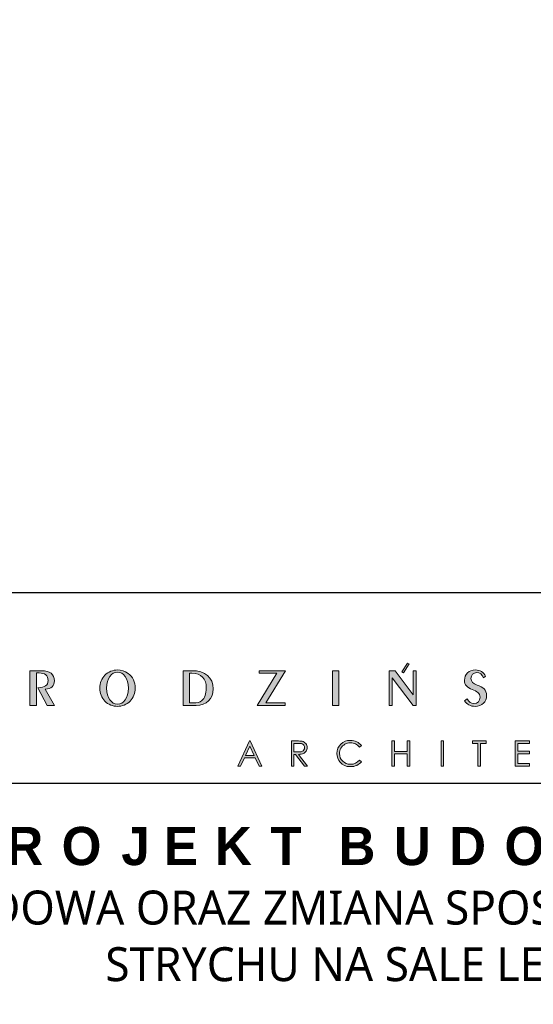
# Model space of a CAD drawing. Header units: millimetres. Extents: x -221 to 149158, y -114258 to 0.
# Tile 120 of 219: x 103772 to 104256, y -66429 to -65501. Entities that reach past the tile are written whole.
import ezdxf

# ---------------------------------------------------------------- set-up
doc = ezdxf.new("R2010")
doc.units = ezdxf.units.MM
doc.layers.get('0').update_dxf_attribs({"lineweight": 0})
doc.layers.add('A-przekrycieram.ART', color=7, linetype='Continuous', lineweight=0, true_color=0xffffff)
doc.layers.add('opis..KF', color=250, linetype='Continuous', lineweight=15)
doc.styles.add('ARCH', font='segoeuil.ttf')

# ---------------------------------------------------------------- blocks, each defined once
blk = doc.blocks.new('*U1674')
at = {"layer": 'A-przekrycieram.ART'}
h = blk.add_hatch(color=256, dxfattribs=at)
h.dxf.hatch_style = 1
h.paths.add_polyline_path([(0, 4200), (5940, 4200), (5940, 0), (0, 0)])
h.paths.add_polyline_path([(200, 4100), (5840, 4100), (5840, 100), (200, 100)], flags=16)
blk = doc.blocks.new('A$C3E4B4AA6')
at = {"layer": 'opis..KF', "lineweight": 0}
h = blk.add_hatch(color=256, dxfattribs=at)
h.dxf.hatch_style = 1
edge = h.paths.add_edge_path()
edge.add_spline(control_points=[(450.52, 40.88), (450.52, 40.88), (450.52, 59.11), (450.52, 59.11), (450.52, 59.11), (450.52, 59.11), (448.89, 59.11), (448.89, 59.11), (448.89, 59.11), (448.89, 59.11), (448.89, 46.51), (448.89, 46.51), (448.89, 46.51), (448.89, 46.51), (439.46, 59.11), (439.46, 59.11), (439.46, 59.11), (439.46, 59.11), (436.36, 59.11), (436.36, 59.11), (436.36, 59.11), (436.36, 59.11), (436.36, 40.88), (436.36, 40.88), (436.36, 40.88), (436.36, 40.88), (437.97, 40.88), (437.97, 40.88), (437.97, 40.88), (437.97, 40.88), (437.97, 55.4), (437.97, 55.4), (437.97, 55.4), (437.97, 55.4), (448.89, 40.88), (448.89, 40.88), (448.89, 40.88), (448.89, 40.88), (450.52, 40.88), (450.52, 40.88)], knot_values=[0, 0, 0, 0, 0.090909, 0.090909, 0.090909, 0.091009, 0.181818, 0.181818, 0.181818, 0.181918, 0.272727, 0.272727, 0.272727, 0.272827, 0.363636, 0.363636, 0.363636, 0.363736, 0.454545, 0.454545, 0.454545, 0.454645, 0.545455, 0.545455, 0.545455, 0.545555, 0.636364, 0.636364, 0.636364, 0.636464, 0.727273, 0.727273, 0.727273, 0.727373, 0.818182, 0.818182, 0.818182, 0.818282, 1, 1, 1, 1], degree=3, periodic=0)
edge = h.paths.add_edge_path()
edge.add_spline(control_points=[(443.87, 58.02), (443.87, 58.02), (446.85, 62.62), (446.85, 62.62), (446.85, 62.62), (446.85, 62.62), (445.89, 63.1), (445.89, 63.1), (445.89, 63.1), (445.89, 63.1), (442.91, 58.5), (442.91, 58.5), (442.91, 58.5), (442.91, 58.5), (443.87, 58.02), (443.87, 58.02)], knot_values=[0, 0, 0, 0, 0.2, 0.2, 0.2, 0.2001, 0.4, 0.4, 0.4, 0.4001, 0.6, 0.6, 0.6, 0.6001, 1, 1, 1, 1], degree=3, periodic=0)
h = blk.add_hatch(color=256, dxfattribs=at)
h.dxf.hatch_style = 1
edge = h.paths.add_edge_path()
edge.add_spline(control_points=[(261.21, 40.88), (261.21, 40.88), (256.36, 49.43), (256.36, 49.43), (256.36, 49.43), (259.43, 49.58), (261.11, 51.19), (261.11, 53.77), (261.11, 53.77), (261.11, 57.23), (258.82, 59.11), (254.24, 59.11), (254.24, 59.11), (254.24, 59.11), (248.27, 59.11), (248.27, 59.11), (248.27, 59.11), (248.27, 59.11), (248.27, 40.88), (248.27, 40.88), (248.27, 40.88), (248.27, 40.88), (251.66, 40.88), (251.66, 40.88), (251.66, 40.88), (251.66, 40.88), (251.66, 57.94), (251.66, 57.94), (251.66, 57.94), (251.66, 57.94), (253.05, 57.94), (253.05, 57.94), (253.05, 57.94), (256.22, 57.94), (257.78, 56.62), (257.78, 53.92), (257.78, 53.92), (257.78, 51.31), (256.14, 50.36), (252.51, 50.12), (252.51, 50.12), (252.51, 50.12), (257.41, 40.88), (257.41, 40.88), (257.41, 40.88), (257.41, 40.88), (261.21, 40.88), (261.21, 40.88)], knot_values=[0, 0, 0, 0, 0.076923, 0.076923, 0.076923, 0.077023, 0.153846, 0.153846, 0.153846, 0.153946, 0.230769, 0.230769, 0.230769, 0.230869, 0.307692, 0.307692, 0.307692, 0.307792, 0.384615, 0.384615, 0.384615, 0.384715, 0.461538, 0.461538, 0.461538, 0.461638, 0.538462, 0.538462, 0.538462, 0.538562, 0.615385, 0.615385, 0.615385, 0.615485, 0.692308, 0.692308, 0.692308, 0.692408, 0.769231, 0.769231, 0.769231, 0.769331, 0.846154, 0.846154, 0.846154, 0.846254, 1, 1, 1, 1], degree=3, periodic=0)
h = blk.add_hatch(color=256, dxfattribs=at)
h.dxf.hatch_style = 1
edge = h.paths.add_edge_path()
edge.add_spline(control_points=[(303.45, 49.95), (303.45, 53.16), (302.11, 55.89), (299.68, 57.69), (299.68, 57.69), (298.04, 58.86), (296.14, 59.5), (294.15, 59.5), (294.15, 59.5), (291.66, 59.5), (289.35, 58.52), (287.59, 56.79), (287.59, 56.79), (285.79, 55.04), (284.84, 52.65), (284.84, 49.95), (284.84, 49.95), (284.84, 47.27), (285.79, 44.9), (287.54, 43.15), (287.54, 43.15), (289.35, 41.35), (291.64, 40.44), (294.15, 40.44), (294.15, 40.44), (296.63, 40.44), (298.92, 41.35), (300.72, 43.15), (300.72, 43.15), (302.5, 44.9), (303.45, 47.27), (303.45, 49.95)], knot_values=[0, 0, 0, 0, 0.111111, 0.111111, 0.111111, 0.111211, 0.222222, 0.222222, 0.222222, 0.222322, 0.333333, 0.333333, 0.333333, 0.333433, 0.444444, 0.444444, 0.444444, 0.444544, 0.555556, 0.555556, 0.555556, 0.555656, 0.666667, 0.666667, 0.666667, 0.666767, 0.777778, 0.777778, 0.777778, 0.777878, 1, 1, 1, 1], degree=3, periodic=0)
edge = h.paths.add_edge_path(flags=16)
edge.add_spline(control_points=[(299.85, 49.95), (299.85, 44.76), (297.31, 41.61), (294.15, 41.61), (294.15, 41.61), (290.95, 41.61), (288.44, 44.78), (288.44, 49.95), (288.44, 49.95), (288.44, 55.14), (290.95, 58.33), (294.15, 58.33), (294.15, 58.33), (297.31, 58.33), (299.85, 55.16), (299.85, 49.95)], knot_values=[0, 0, 0, 0, 0.2, 0.2, 0.2, 0.2001, 0.4, 0.4, 0.4, 0.4001, 0.6, 0.6, 0.6, 0.6001, 1, 1, 1, 1], degree=3, periodic=0)
h = blk.add_hatch(color=256, dxfattribs=at)
h.dxf.hatch_style = 1
edge = h.paths.add_edge_path()
edge.add_spline(control_points=[(344.26, 49.58), (344.26, 55.48), (340.09, 59.11), (332.9, 59.11), (332.9, 59.11), (332.9, 59.11), (328.45, 59.11), (328.45, 59.11), (328.45, 59.11), (328.45, 59.11), (328.45, 40.88), (328.45, 40.88), (328.45, 40.88), (328.45, 40.88), (335.34, 40.88), (335.34, 40.88), (335.34, 40.88), (340.72, 40.88), (344.26, 44.39), (344.26, 49.58)], knot_values=[0, 0, 0, 0, 0.166667, 0.166667, 0.166667, 0.166767, 0.333333, 0.333333, 0.333333, 0.333433, 0.5, 0.5, 0.5, 0.5001, 0.666667, 0.666667, 0.666667, 0.666767, 1, 1, 1, 1], degree=3, periodic=0)
edge = h.paths.add_edge_path(flags=16)
edge.add_spline(control_points=[(340.63, 50.04), (340.63, 47), (339.75, 44.71), (338.31, 43.44), (338.31, 43.44), (337.29, 42.56), (335.85, 42.25), (333.81, 42.25), (333.81, 42.25), (333.81, 42.25), (331.81, 42.25), (331.81, 42.25), (331.81, 42.25), (331.81, 42.25), (331.81, 57.74), (331.81, 57.74), (331.81, 57.74), (331.81, 57.74), (333.07, 57.74), (333.07, 57.74), (333.07, 57.74), (337.97, 57.74), (340.63, 55.01), (340.63, 50.04)], knot_values=[0, 0, 0, 0, 0.142857, 0.142857, 0.142857, 0.142957, 0.285714, 0.285714, 0.285714, 0.285814, 0.428571, 0.428571, 0.428571, 0.428671, 0.571429, 0.571429, 0.571429, 0.571529, 0.714286, 0.714286, 0.714286, 0.714386, 1, 1, 1, 1], degree=3, periodic=0)
h = blk.add_hatch(color=256, dxfattribs=at)
h.dxf.hatch_style = 1
edge = h.paths.add_edge_path()
edge.add_spline(control_points=[(382.16, 59.11), (382.16, 59.11), (368.32, 59.11), (368.32, 59.11), (368.32, 59.11), (368.32, 59.11), (368.32, 57.74), (368.32, 57.74), (368.32, 57.74), (368.32, 57.74), (377.58, 57.74), (377.58, 57.74), (377.58, 57.74), (377.58, 57.74), (367.28, 40.88), (367.28, 40.88), (367.28, 40.88), (367.28, 40.88), (381.97, 40.88), (381.97, 40.88), (381.97, 40.88), (381.97, 40.88), (381.97, 42.25), (381.97, 42.25), (381.97, 42.25), (381.97, 42.25), (371.88, 42.25), (371.88, 42.25), (371.88, 42.25), (371.88, 42.25), (382.16, 59.11), (382.16, 59.11)], knot_values=[0, 0, 0, 0, 0.111111, 0.111111, 0.111111, 0.111211, 0.222222, 0.222222, 0.222222, 0.222322, 0.333333, 0.333333, 0.333333, 0.333433, 0.444444, 0.444444, 0.444444, 0.444544, 0.555556, 0.555556, 0.555556, 0.555656, 0.666667, 0.666667, 0.666667, 0.666767, 0.777778, 0.777778, 0.777778, 0.777878, 1, 1, 1, 1], degree=3, periodic=0)
h = blk.add_hatch(color=256, dxfattribs=at)
h.dxf.hatch_style = 1
edge = h.paths.add_edge_path()
edge.add_spline(control_points=[(410.03, 40.88), (410.03, 40.88), (410.03, 59.11), (410.03, 59.11), (410.03, 59.11), (410.03, 59.11), (406.69, 59.11), (406.69, 59.11), (406.69, 59.11), (406.69, 59.11), (406.69, 40.88), (406.69, 40.88), (406.69, 40.88), (406.69, 40.88), (410.03, 40.88), (410.03, 40.88)], knot_values=[0, 0, 0, 0, 0.2, 0.2, 0.2, 0.2001, 0.4, 0.4, 0.4, 0.4001, 0.6, 0.6, 0.6, 0.6001, 1, 1, 1, 1], degree=3, periodic=0)
h = blk.add_hatch(color=256, dxfattribs=at)
h.dxf.hatch_style = 1
edge = h.paths.add_edge_path()
edge.add_spline(control_points=[(487.4, 46.07), (487.4, 49.21), (485.45, 50.31), (482.45, 51.6), (482.45, 51.6), (480.41, 52.48), (479.16, 53.28), (479.16, 55.04), (479.16, 55.04), (479.16, 56.87), (480.41, 58.11), (482.16, 58.11), (482.16, 58.11), (483.79, 58.11), (485.04, 57.18), (485.67, 55.45), (485.67, 55.45), (485.67, 55.45), (486.86, 56.26), (486.86, 56.26), (486.86, 56.26), (485.94, 58.33), (483.99, 59.5), (481.48, 59.5), (481.48, 59.5), (478.07, 59.5), (475.8, 57.18), (475.8, 54.09), (475.8, 54.09), (475.8, 51.63), (477.12, 50.31), (479.82, 49.19), (479.82, 49.19), (482.28, 48.19), (483.96, 47.53), (483.96, 45.22), (483.96, 45.22), (483.96, 43.32), (482.65, 41.91), (480.68, 41.91), (480.68, 41.91), (479.29, 41.91), (477.95, 42.76), (477.12, 44.34), (477.12, 44.34), (477.12, 44.34), (475.78, 43.39), (475.78, 43.39), (475.78, 43.39), (477.12, 41.35), (478.9, 40.44), (481.38, 40.44), (481.38, 40.44), (484.84, 40.44), (487.4, 42.78), (487.4, 46.07)], knot_values=[0, 0, 0, 0, 0.066667, 0.066667, 0.066667, 0.066767, 0.133333, 0.133333, 0.133333, 0.133433, 0.2, 0.2, 0.2, 0.2001, 0.266667, 0.266667, 0.266667, 0.266767, 0.333333, 0.333333, 0.333333, 0.333433, 0.4, 0.4, 0.4, 0.4001, 0.466667, 0.466667, 0.466667, 0.466767, 0.533333, 0.533333, 0.533333, 0.533433, 0.6, 0.6, 0.6, 0.6001, 0.666667, 0.666667, 0.666667, 0.666767, 0.733333, 0.733333, 0.733333, 0.733433, 0.8, 0.8, 0.8, 0.8001, 0.866667, 0.866667, 0.866667, 0.866767, 1, 1, 1, 1], degree=3, periodic=0)
h = blk.add_hatch(color=256, dxfattribs=at)
h.dxf.hatch_style = 1
edge = h.paths.add_edge_path()
edge.add_spline(control_points=[(363.59, 22.31), (363.59, 22.31), (369.72, 9.18), (369.72, 9.18), (369.72, 9.18), (369.72, 9.18), (368.31, 9.18), (368.31, 9.18), (368.31, 9.18), (368.31, 9.18), (366.25, 13.5), (366.25, 13.5), (366.25, 13.5), (366.25, 13.5), (360.57, 13.5), (360.57, 13.5), (360.57, 13.5), (360.57, 13.5), (358.53, 9.18), (358.53, 9.18), (358.53, 9.18), (358.53, 9.18), (357.06, 9.18), (357.06, 9.18), (357.06, 9.18), (357.06, 9.18), (363.26, 22.31), (363.26, 22.31), (363.26, 22.31), (363.26, 22.31), (363.59, 22.31), (363.59, 22.31)], knot_values=[0, 0, 0, 0, 0.111111, 0.111111, 0.111111, 0.111211, 0.222222, 0.222222, 0.222222, 0.222322, 0.333333, 0.333333, 0.333333, 0.333433, 0.444444, 0.444444, 0.444444, 0.444544, 0.555556, 0.555556, 0.555556, 0.555656, 0.666667, 0.666667, 0.666667, 0.666767, 0.777778, 0.777778, 0.777778, 0.777878, 1, 1, 1, 1], degree=3, periodic=0)
edge = h.paths.add_edge_path(flags=16)
edge.add_spline(control_points=[(363.43, 19.56), (363.43, 19.56), (361.17, 14.78), (361.17, 14.78), (361.17, 14.78), (361.17, 14.78), (365.68, 14.78), (365.68, 14.78), (365.68, 14.78), (365.68, 14.78), (363.43, 19.56), (363.43, 19.56)], knot_values=[0, 0, 0, 0, 0.25, 0.25, 0.25, 0.2501, 0.5, 0.5, 0.5, 0.5001, 1, 1, 1, 1], degree=3, periodic=0)
h = blk.add_hatch(color=256, dxfattribs=at)
h.dxf.hatch_style = 1
edge = h.paths.add_edge_path()
edge.add_spline(control_points=[(385.19, 22.31), (385.19, 22.31), (387.81, 22.31), (387.81, 22.31), (387.81, 22.31), (389.27, 22.31), (390.26, 22.25), (390.78, 22.13), (390.78, 22.13), (391.56, 21.96), (392.19, 21.57), (392.68, 20.99), (392.68, 20.99), (393.17, 20.4), (393.42, 19.68), (393.42, 18.82), (393.42, 18.82), (393.42, 18.11), (393.25, 17.48), (392.91, 16.94), (392.91, 16.94), (392.58, 16.4), (392.09, 15.99), (391.47, 15.72), (391.47, 15.72), (390.84, 15.44), (389.98, 15.3), (388.87, 15.29), (388.87, 15.29), (388.87, 15.29), (393.6, 9.18), (393.6, 9.18), (393.6, 9.18), (393.6, 9.18), (391.99, 9.18), (391.99, 9.18), (391.99, 9.18), (391.99, 9.18), (387.26, 15.29), (387.26, 15.29), (387.26, 15.29), (387.26, 15.29), (386.51, 15.29), (386.51, 15.29), (386.51, 15.29), (386.51, 15.29), (386.51, 9.18), (386.51, 9.18), (386.51, 9.18), (386.51, 9.18), (385.19, 9.18), (385.19, 9.18), (385.19, 9.18), (385.19, 9.18), (385.19, 22.31), (385.19, 22.31)], knot_values=[0, 0, 0, 0, 0.066667, 0.066667, 0.066667, 0.066767, 0.133333, 0.133333, 0.133333, 0.133433, 0.2, 0.2, 0.2, 0.2001, 0.266667, 0.266667, 0.266667, 0.266767, 0.333333, 0.333333, 0.333333, 0.333433, 0.4, 0.4, 0.4, 0.4001, 0.466667, 0.466667, 0.466667, 0.466767, 0.533333, 0.533333, 0.533333, 0.533433, 0.6, 0.6, 0.6, 0.6001, 0.666667, 0.666667, 0.666667, 0.666767, 0.733333, 0.733333, 0.733333, 0.733433, 0.8, 0.8, 0.8, 0.8001, 0.866667, 0.866667, 0.866667, 0.866767, 1, 1, 1, 1], degree=3, periodic=0)
edge = h.paths.add_edge_path(flags=16)
edge.add_spline(control_points=[(386.51, 21.03), (386.51, 21.03), (386.51, 16.57), (386.51, 16.57), (386.51, 16.57), (386.51, 16.57), (388.77, 16.55), (388.77, 16.55), (388.77, 16.55), (389.65, 16.55), (390.3, 16.64), (390.72, 16.8), (390.72, 16.8), (391.14, 16.97), (391.47, 17.24), (391.71, 17.6), (391.71, 17.6), (391.94, 17.97), (392.06, 18.37), (392.06, 18.83), (392.06, 18.83), (392.06, 19.27), (391.94, 19.67), (391.7, 20.03), (391.7, 20.03), (391.47, 20.39), (391.15, 20.65), (390.76, 20.8), (390.76, 20.8), (390.38, 20.96), (389.73, 21.03), (388.83, 21.03), (388.83, 21.03), (388.83, 21.03), (386.51, 21.03), (386.51, 21.03)], knot_values=[0, 0, 0, 0, 0.1, 0.1, 0.1, 0.1001, 0.2, 0.2, 0.2, 0.2001, 0.3, 0.3, 0.3, 0.3001, 0.4, 0.4, 0.4, 0.4001, 0.5, 0.5, 0.5, 0.5001, 0.6, 0.6, 0.6, 0.6001, 0.7, 0.7, 0.7, 0.7001, 0.8, 0.8, 0.8, 0.8001, 1, 1, 1, 1], degree=3, periodic=0)
h = blk.add_hatch(color=256, dxfattribs=at)
h.dxf.hatch_style = 1
edge = h.paths.add_edge_path()
edge.add_spline(control_points=[(421.82, 19.89), (421.82, 19.89), (420.79, 19.09), (420.79, 19.09), (420.79, 19.09), (420.22, 19.84), (419.53, 20.4), (418.73, 20.79), (418.73, 20.79), (417.93, 21.17), (417.05, 21.36), (416.09, 21.36), (416.09, 21.36), (415.05, 21.36), (414.08, 21.11), (413.18, 20.61), (413.18, 20.61), (412.29, 20.1), (411.6, 19.43), (411.11, 18.58), (411.11, 18.58), (410.62, 17.73), (410.38, 16.78), (410.38, 15.72), (410.38, 15.72), (410.38, 14.12), (410.92, 12.78), (412.02, 11.71), (412.02, 11.71), (413.12, 10.64), (414.5, 10.1), (416.17, 10.1), (416.17, 10.1), (418.01, 10.1), (419.55, 10.82), (420.79, 12.26), (420.79, 12.26), (420.79, 12.26), (421.82, 11.47), (421.82, 11.47), (421.82, 11.47), (421.17, 10.64), (420.35, 9.99), (419.37, 9.54), (419.37, 9.54), (418.39, 9.08), (417.3, 8.86), (416.09, 8.86), (416.09, 8.86), (413.79, 8.86), (411.98, 9.62), (410.66, 11.15), (410.66, 11.15), (409.54, 12.44), (408.99, 14), (408.99, 15.82), (408.99, 15.82), (408.99, 17.74), (409.66, 19.36), (411.01, 20.67), (411.01, 20.67), (412.36, 21.99), (414.04, 22.64), (416.07, 22.64), (416.07, 22.64), (417.3, 22.64), (418.4, 22.4), (419.39, 21.92), (419.39, 21.92), (420.38, 21.43), (421.19, 20.76), (421.82, 19.89)], knot_values=[0, 0, 0, 0, 0.052632, 0.052632, 0.052632, 0.052732, 0.105263, 0.105263, 0.105263, 0.105363, 0.157895, 0.157895, 0.157895, 0.157995, 0.210526, 0.210526, 0.210526, 0.210626, 0.263158, 0.263158, 0.263158, 0.263258, 0.315789, 0.315789, 0.315789, 0.315889, 0.368421, 0.368421, 0.368421, 0.368521, 0.421053, 0.421053, 0.421053, 0.421153, 0.473684, 0.473684, 0.473684, 0.473784, 0.526316, 0.526316, 0.526316, 0.526416, 0.578947, 0.578947, 0.578947, 0.579047, 0.631579, 0.631579, 0.631579, 0.631679, 0.684211, 0.684211, 0.684211, 0.684311, 0.736842, 0.736842, 0.736842, 0.736942, 0.789474, 0.789474, 0.789474, 0.789574, 0.842105, 0.842105, 0.842105, 0.842205, 0.894737, 0.894737, 0.894737, 0.894837, 1, 1, 1, 1], degree=3, periodic=0)
h = blk.add_hatch(color=256, dxfattribs=at)
h.dxf.hatch_style = 1
edge = h.paths.add_edge_path()
edge.add_spline(control_points=[(437.81, 22.31), (437.81, 22.31), (439.13, 22.31), (439.13, 22.31), (439.13, 22.31), (439.13, 22.31), (439.13, 16.81), (439.13, 16.81), (439.13, 16.81), (439.13, 16.81), (445.82, 16.81), (445.82, 16.81), (445.82, 16.81), (445.82, 16.81), (445.82, 22.31), (445.82, 22.31), (445.82, 22.31), (445.82, 22.31), (447.13, 22.31), (447.13, 22.31), (447.13, 22.31), (447.13, 22.31), (447.13, 9.18), (447.13, 9.18), (447.13, 9.18), (447.13, 9.18), (445.82, 9.18), (445.82, 9.18), (445.82, 9.18), (445.82, 9.18), (445.82, 15.53), (445.82, 15.53), (445.82, 15.53), (445.82, 15.53), (439.13, 15.53), (439.13, 15.53), (439.13, 15.53), (439.13, 15.53), (439.13, 9.18), (439.13, 9.18), (439.13, 9.18), (439.13, 9.18), (437.81, 9.18), (437.81, 9.18), (437.81, 9.18), (437.81, 9.18), (437.81, 22.31), (437.81, 22.31)], knot_values=[0, 0, 0, 0, 0.076923, 0.076923, 0.076923, 0.077023, 0.153846, 0.153846, 0.153846, 0.153946, 0.230769, 0.230769, 0.230769, 0.230869, 0.307692, 0.307692, 0.307692, 0.307792, 0.384615, 0.384615, 0.384615, 0.384715, 0.461538, 0.461538, 0.461538, 0.461638, 0.538462, 0.538462, 0.538462, 0.538562, 0.615385, 0.615385, 0.615385, 0.615485, 0.692308, 0.692308, 0.692308, 0.692408, 0.769231, 0.769231, 0.769231, 0.769331, 0.846154, 0.846154, 0.846154, 0.846254, 1, 1, 1, 1], degree=3, periodic=0)
h = blk.add_hatch(color=256, dxfattribs=at)
h.dxf.hatch_style = 1
edge = h.paths.add_edge_path()
edge.add_spline(control_points=[(463.51, 22.31), (463.51, 22.31), (464.83, 22.31), (464.83, 22.31), (464.83, 22.31), (464.83, 22.31), (464.83, 9.18), (464.83, 9.18), (464.83, 9.18), (464.83, 9.18), (463.51, 9.18), (463.51, 9.18), (463.51, 9.18), (463.51, 9.18), (463.51, 22.31), (463.51, 22.31)], knot_values=[0, 0, 0, 0, 0.2, 0.2, 0.2, 0.2001, 0.4, 0.4, 0.4, 0.4001, 0.6, 0.6, 0.6, 0.6001, 1, 1, 1, 1], degree=3, periodic=0)
h = blk.add_hatch(color=256, dxfattribs=at)
h.dxf.hatch_style = 1
edge = h.paths.add_edge_path()
edge.add_spline(control_points=[(479.91, 21.03), (479.91, 21.03), (479.91, 22.31), (479.91, 22.31), (479.91, 22.31), (479.91, 22.31), (487.09, 22.31), (487.09, 22.31), (487.09, 22.31), (487.09, 22.31), (487.09, 21.03), (487.09, 21.03), (487.09, 21.03), (487.09, 21.03), (484.17, 21.03), (484.17, 21.03), (484.17, 21.03), (484.17, 21.03), (484.17, 9.18), (484.17, 9.18), (484.17, 9.18), (484.17, 9.18), (482.83, 9.18), (482.83, 9.18), (482.83, 9.18), (482.83, 9.18), (482.83, 21.03), (482.83, 21.03), (482.83, 21.03), (482.83, 21.03), (479.91, 21.03), (479.91, 21.03)], knot_values=[0, 0, 0, 0, 0.111111, 0.111111, 0.111111, 0.111211, 0.222222, 0.222222, 0.222222, 0.222322, 0.333333, 0.333333, 0.333333, 0.333433, 0.444444, 0.444444, 0.444444, 0.444544, 0.555556, 0.555556, 0.555556, 0.555656, 0.666667, 0.666667, 0.666667, 0.666767, 0.777778, 0.777778, 0.777778, 0.777878, 1, 1, 1, 1], degree=3, periodic=0)
h = blk.add_hatch(color=256, dxfattribs=at)
h.dxf.hatch_style = 1
edge = h.paths.add_edge_path()
edge.add_spline(control_points=[(502.38, 22.31), (502.38, 22.31), (509.9, 22.31), (509.9, 22.31), (509.9, 22.31), (509.9, 22.31), (509.9, 21.03), (509.9, 21.03), (509.9, 21.03), (509.9, 21.03), (503.7, 21.03), (503.7, 21.03), (503.7, 21.03), (503.7, 21.03), (503.7, 16.92), (503.7, 16.92), (503.7, 16.92), (503.7, 16.92), (509.84, 16.92), (509.84, 16.92), (509.84, 16.92), (509.84, 16.92), (509.84, 15.64), (509.84, 15.64), (509.84, 15.64), (509.84, 15.64), (503.7, 15.64), (503.7, 15.64), (503.7, 15.64), (503.7, 15.64), (503.7, 10.46), (503.7, 10.46), (503.7, 10.46), (503.7, 10.46), (509.84, 10.46), (509.84, 10.46), (509.84, 10.46), (509.84, 10.46), (509.84, 9.18), (509.84, 9.18), (509.84, 9.18), (509.84, 9.18), (502.38, 9.18), (502.38, 9.18), (502.38, 9.18), (502.38, 9.18), (502.38, 22.31), (502.38, 22.31)], knot_values=[0, 0, 0, 0, 0.076923, 0.076923, 0.076923, 0.077023, 0.153846, 0.153846, 0.153846, 0.153946, 0.230769, 0.230769, 0.230769, 0.230869, 0.307692, 0.307692, 0.307692, 0.307792, 0.384615, 0.384615, 0.384615, 0.384715, 0.461538, 0.461538, 0.461538, 0.461638, 0.538462, 0.538462, 0.538462, 0.538562, 0.615385, 0.615385, 0.615385, 0.615485, 0.692308, 0.692308, 0.692308, 0.692408, 0.769231, 0.769231, 0.769231, 0.769331, 0.846154, 0.846154, 0.846154, 0.846254, 1, 1, 1, 1], degree=3, periodic=0)
at = {"layer": 'opis..KF', "lineweight": 30}
blk.add_lwpolyline([(0, 100), (933, 100), (933, 0), (0, 0)], close=True, dxfattribs=at)
at = {"layer": 'opis..KF', "lineweight": 0}
for points, knots in [([(443.87, 58.02), (443.87, 58.02), (446.85, 62.62), (446.85, 62.62), (446.85, 62.62), (446.85, 62.62), (445.89, 63.1), (445.89, 63.1), (445.89, 63.1), (445.89, 63.1), (442.91, 58.5), (442.91, 58.5), (442.91, 58.5), (442.91, 58.5), (443.87, 58.02), (443.87, 58.02)], [0, 0, 0, 0, 0.2, 0.2, 0.2, 0.2, 0.4, 0.4, 0.4, 0.4, 0.6, 0.6, 0.6, 0.6, 1, 1, 1, 1]), ([(261.21, 40.88), (261.21, 40.88), (256.36, 49.43), (256.36, 49.43), (256.36, 49.43), (259.43, 49.58), (261.11, 51.19), (261.11, 53.77), (261.11, 53.77), (261.11, 57.23), (258.82, 59.11), (254.24, 59.11), (254.24, 59.11), (254.24, 59.11), (248.27, 59.11), (248.27, 59.11), (248.27, 59.11), (248.27, 59.11), (248.27, 40.88), (248.27, 40.88), (248.27, 40.88), (248.27, 40.88), (251.66, 40.88), (251.66, 40.88), (251.66, 40.88), (251.66, 40.88), (251.66, 57.94), (251.66, 57.94), (251.66, 57.94), (251.66, 57.94), (253.05, 57.94), (253.05, 57.94), (253.05, 57.94), (256.22, 57.94), (257.78, 56.62), (257.78, 53.92), (257.78, 53.92), (257.78, 51.31), (256.14, 50.36), (252.51, 50.12), (252.51, 50.12), (252.51, 50.12), (257.41, 40.88), (257.41, 40.88), (257.41, 40.88), (257.41, 40.88), (261.21, 40.88), (261.21, 40.88)], [0, 0, 0, 0, 0.076923, 0.076923, 0.076923, 0.076923, 0.153846, 0.153846, 0.153846, 0.153846, 0.230769, 0.230769, 0.230769, 0.230769, 0.307692, 0.307692, 0.307692, 0.307692, 0.384615, 0.384615, 0.384615, 0.384615, 0.461538, 0.461538, 0.461538, 0.461538, 0.538462, 0.538462, 0.538462, 0.538462, 0.615385, 0.615385, 0.615385, 0.615385, 0.692308, 0.692308, 0.692308, 0.692308, 0.769231, 0.769231, 0.769231, 0.769231, 0.846154, 0.846154, 0.846154, 0.846154, 1, 1, 1, 1]), ([(303.45, 49.95), (303.45, 53.16), (302.11, 55.89), (299.68, 57.69), (299.68, 57.69), (298.04, 58.86), (296.14, 59.5), (294.15, 59.5), (294.15, 59.5), (291.66, 59.5), (289.35, 58.52), (287.59, 56.79), (287.59, 56.79), (285.79, 55.04), (284.84, 52.65), (284.84, 49.95), (284.84, 49.95), (284.84, 47.27), (285.79, 44.9), (287.54, 43.15), (287.54, 43.15), (289.35, 41.35), (291.64, 40.44), (294.15, 40.44), (294.15, 40.44), (296.63, 40.44), (298.92, 41.35), (300.72, 43.15), (300.72, 43.15), (302.5, 44.9), (303.45, 47.27), (303.45, 49.95)], [0, 0, 0, 0, 0.111111, 0.111111, 0.111111, 0.111111, 0.222222, 0.222222, 0.222222, 0.222222, 0.333333, 0.333333, 0.333333, 0.333333, 0.444444, 0.444444, 0.444444, 0.444444, 0.555556, 0.555556, 0.555556, 0.555556, 0.666667, 0.666667, 0.666667, 0.666667, 0.777778, 0.777778, 0.777778, 0.777778, 1, 1, 1, 1]), ([(299.85, 49.95), (299.85, 44.76), (297.31, 41.61), (294.15, 41.61), (294.15, 41.61), (290.95, 41.61), (288.44, 44.78), (288.44, 49.95), (288.44, 49.95), (288.44, 55.14), (290.95, 58.33), (294.15, 58.33), (294.15, 58.33), (297.31, 58.33), (299.85, 55.16), (299.85, 49.95)], [0, 0, 0, 0, 0.2, 0.2, 0.2, 0.2, 0.4, 0.4, 0.4, 0.4, 0.6, 0.6, 0.6, 0.6, 1, 1, 1, 1]), ([(344.26, 49.58), (344.26, 55.48), (340.09, 59.11), (332.9, 59.11), (332.9, 59.11), (332.9, 59.11), (328.45, 59.11), (328.45, 59.11), (328.45, 59.11), (328.45, 59.11), (328.45, 40.88), (328.45, 40.88), (328.45, 40.88), (328.45, 40.88), (335.34, 40.88), (335.34, 40.88), (335.34, 40.88), (340.72, 40.88), (344.26, 44.39), (344.26, 49.58)], [0, 0, 0, 0, 0.166667, 0.166667, 0.166667, 0.166667, 0.333333, 0.333333, 0.333333, 0.333333, 0.5, 0.5, 0.5, 0.5, 0.666667, 0.666667, 0.666667, 0.666667, 1, 1, 1, 1]), ([(340.63, 50.04), (340.63, 47), (339.75, 44.71), (338.31, 43.44), (338.31, 43.44), (337.29, 42.56), (335.85, 42.25), (333.81, 42.25), (333.81, 42.25), (333.81, 42.25), (331.81, 42.25), (331.81, 42.25), (331.81, 42.25), (331.81, 42.25), (331.81, 57.74), (331.81, 57.74), (331.81, 57.74), (331.81, 57.74), (333.07, 57.74), (333.07, 57.74), (333.07, 57.74), (337.97, 57.74), (340.63, 55.01), (340.63, 50.04)], [0, 0, 0, 0, 0.142857, 0.142857, 0.142857, 0.142857, 0.285714, 0.285714, 0.285714, 0.285714, 0.428571, 0.428571, 0.428571, 0.428571, 0.571429, 0.571429, 0.571429, 0.571429, 0.714286, 0.714286, 0.714286, 0.714286, 1, 1, 1, 1]), ([(382.16, 59.11), (382.16, 59.11), (368.32, 59.11), (368.32, 59.11), (368.32, 59.11), (368.32, 59.11), (368.32, 57.74), (368.32, 57.74), (368.32, 57.74), (368.32, 57.74), (377.58, 57.74), (377.58, 57.74), (377.58, 57.74), (377.58, 57.74), (367.28, 40.88), (367.28, 40.88), (367.28, 40.88), (367.28, 40.88), (381.97, 40.88), (381.97, 40.88), (381.97, 40.88), (381.97, 40.88), (381.97, 42.25), (381.97, 42.25), (381.97, 42.25), (381.97, 42.25), (371.88, 42.25), (371.88, 42.25), (371.88, 42.25), (371.88, 42.25), (382.16, 59.11), (382.16, 59.11)], [0, 0, 0, 0, 0.111111, 0.111111, 0.111111, 0.111111, 0.222222, 0.222222, 0.222222, 0.222222, 0.333333, 0.333333, 0.333333, 0.333333, 0.444444, 0.444444, 0.444444, 0.444444, 0.555556, 0.555556, 0.555556, 0.555556, 0.666667, 0.666667, 0.666667, 0.666667, 0.777778, 0.777778, 0.777778, 0.777778, 1, 1, 1, 1]), ([(410.03, 40.88), (410.03, 40.88), (410.03, 59.11), (410.03, 59.11), (410.03, 59.11), (410.03, 59.11), (406.69, 59.11), (406.69, 59.11), (406.69, 59.11), (406.69, 59.11), (406.69, 40.88), (406.69, 40.88), (406.69, 40.88), (406.69, 40.88), (410.03, 40.88), (410.03, 40.88)], [0, 0, 0, 0, 0.2, 0.2, 0.2, 0.2, 0.4, 0.4, 0.4, 0.4, 0.6, 0.6, 0.6, 0.6, 1, 1, 1, 1]), ([(450.52, 40.88), (450.52, 40.88), (450.52, 59.11), (450.52, 59.11), (450.52, 59.11), (450.52, 59.11), (448.89, 59.11), (448.89, 59.11), (448.89, 59.11), (448.89, 59.11), (448.89, 46.51), (448.89, 46.51), (448.89, 46.51), (448.89, 46.51), (439.46, 59.11), (439.46, 59.11), (439.46, 59.11), (439.46, 59.11), (436.36, 59.11), (436.36, 59.11), (436.36, 59.11), (436.36, 59.11), (436.36, 40.88), (436.36, 40.88), (436.36, 40.88), (436.36, 40.88), (437.97, 40.88), (437.97, 40.88), (437.97, 40.88), (437.97, 40.88), (437.97, 55.4), (437.97, 55.4), (437.97, 55.4), (437.97, 55.4), (448.89, 40.88), (448.89, 40.88), (448.89, 40.88), (448.89, 40.88), (450.52, 40.88), (450.52, 40.88)], [0, 0, 0, 0, 0.090909, 0.090909, 0.090909, 0.090909, 0.181818, 0.181818, 0.181818, 0.181818, 0.272727, 0.272727, 0.272727, 0.272727, 0.363636, 0.363636, 0.363636, 0.363636, 0.454545, 0.454545, 0.454545, 0.454545, 0.545455, 0.545455, 0.545455, 0.545455, 0.636364, 0.636364, 0.636364, 0.636364, 0.727273, 0.727273, 0.727273, 0.727273, 0.818182, 0.818182, 0.818182, 0.818182, 1, 1, 1, 1]), ([(487.4, 46.07), (487.4, 49.21), (485.45, 50.31), (482.45, 51.6), (482.45, 51.6), (480.41, 52.48), (479.16, 53.28), (479.16, 55.04), (479.16, 55.04), (479.16, 56.87), (480.41, 58.11), (482.16, 58.11), (482.16, 58.11), (483.79, 58.11), (485.04, 57.18), (485.67, 55.45), (485.67, 55.45), (485.67, 55.45), (486.86, 56.26), (486.86, 56.26), (486.86, 56.26), (485.94, 58.33), (483.99, 59.5), (481.48, 59.5), (481.48, 59.5), (478.07, 59.5), (475.8, 57.18), (475.8, 54.09), (475.8, 54.09), (475.8, 51.63), (477.12, 50.31), (479.82, 49.19), (479.82, 49.19), (482.28, 48.19), (483.96, 47.53), (483.96, 45.22), (483.96, 45.22), (483.96, 43.32), (482.65, 41.91), (480.68, 41.91), (480.68, 41.91), (479.29, 41.91), (477.95, 42.76), (477.12, 44.34), (477.12, 44.34), (477.12, 44.34), (475.78, 43.39), (475.78, 43.39), (475.78, 43.39), (477.12, 41.35), (478.9, 40.44), (481.38, 40.44), (481.38, 40.44), (484.84, 40.44), (487.4, 42.78), (487.4, 46.07)], [0, 0, 0, 0, 0.066667, 0.066667, 0.066667, 0.066667, 0.133333, 0.133333, 0.133333, 0.133333, 0.2, 0.2, 0.2, 0.2, 0.266667, 0.266667, 0.266667, 0.266667, 0.333333, 0.333333, 0.333333, 0.333333, 0.4, 0.4, 0.4, 0.4, 0.466667, 0.466667, 0.466667, 0.466667, 0.533333, 0.533333, 0.533333, 0.533333, 0.6, 0.6, 0.6, 0.6, 0.666667, 0.666667, 0.666667, 0.666667, 0.733333, 0.733333, 0.733333, 0.733333, 0.8, 0.8, 0.8, 0.8, 0.866667, 0.866667, 0.866667, 0.866667, 1, 1, 1, 1]), ([(363.59, 22.31), (363.59, 22.31), (369.72, 9.18), (369.72, 9.18), (369.72, 9.18), (369.72, 9.18), (368.31, 9.18), (368.31, 9.18), (368.31, 9.18), (368.31, 9.18), (366.25, 13.5), (366.25, 13.5), (366.25, 13.5), (366.25, 13.5), (360.57, 13.5), (360.57, 13.5), (360.57, 13.5), (360.57, 13.5), (358.53, 9.18), (358.53, 9.18), (358.53, 9.18), (358.53, 9.18), (357.06, 9.18), (357.06, 9.18), (357.06, 9.18), (357.06, 9.18), (363.26, 22.31), (363.26, 22.31), (363.26, 22.31), (363.26, 22.31), (363.59, 22.31), (363.59, 22.31)], [0, 0, 0, 0, 0.111111, 0.111111, 0.111111, 0.111111, 0.222222, 0.222222, 0.222222, 0.222222, 0.333333, 0.333333, 0.333333, 0.333333, 0.444444, 0.444444, 0.444444, 0.444444, 0.555556, 0.555556, 0.555556, 0.555556, 0.666667, 0.666667, 0.666667, 0.666667, 0.777778, 0.777778, 0.777778, 0.777778, 1, 1, 1, 1]), ([(385.19, 22.31), (385.19, 22.31), (387.81, 22.31), (387.81, 22.31), (387.81, 22.31), (389.27, 22.31), (390.26, 22.25), (390.78, 22.13), (390.78, 22.13), (391.56, 21.96), (392.19, 21.57), (392.68, 20.99), (392.68, 20.99), (393.17, 20.4), (393.42, 19.68), (393.42, 18.82), (393.42, 18.82), (393.42, 18.11), (393.25, 17.48), (392.91, 16.94), (392.91, 16.94), (392.58, 16.4), (392.09, 15.99), (391.47, 15.72), (391.47, 15.72), (390.84, 15.44), (389.98, 15.3), (388.87, 15.29), (388.87, 15.29), (388.87, 15.29), (393.6, 9.18), (393.6, 9.18), (393.6, 9.18), (393.6, 9.18), (391.99, 9.18), (391.99, 9.18), (391.99, 9.18), (391.99, 9.18), (387.26, 15.29), (387.26, 15.29), (387.26, 15.29), (387.26, 15.29), (386.51, 15.29), (386.51, 15.29), (386.51, 15.29), (386.51, 15.29), (386.51, 9.18), (386.51, 9.18), (386.51, 9.18), (386.51, 9.18), (385.19, 9.18), (385.19, 9.18), (385.19, 9.18), (385.19, 9.18), (385.19, 22.31), (385.19, 22.31)], [0, 0, 0, 0, 0.066667, 0.066667, 0.066667, 0.066667, 0.133333, 0.133333, 0.133333, 0.133333, 0.2, 0.2, 0.2, 0.2, 0.266667, 0.266667, 0.266667, 0.266667, 0.333333, 0.333333, 0.333333, 0.333333, 0.4, 0.4, 0.4, 0.4, 0.466667, 0.466667, 0.466667, 0.466667, 0.533333, 0.533333, 0.533333, 0.533333, 0.6, 0.6, 0.6, 0.6, 0.666667, 0.666667, 0.666667, 0.666667, 0.733333, 0.733333, 0.733333, 0.733333, 0.8, 0.8, 0.8, 0.8, 0.866667, 0.866667, 0.866667, 0.866667, 1, 1, 1, 1]), ([(386.51, 21.03), (386.51, 21.03), (386.51, 16.57), (386.51, 16.57), (386.51, 16.57), (386.51, 16.57), (388.77, 16.55), (388.77, 16.55), (388.77, 16.55), (389.65, 16.55), (390.3, 16.64), (390.72, 16.8), (390.72, 16.8), (391.14, 16.97), (391.47, 17.24), (391.71, 17.6), (391.71, 17.6), (391.94, 17.97), (392.06, 18.37), (392.06, 18.83), (392.06, 18.83), (392.06, 19.27), (391.94, 19.67), (391.7, 20.03), (391.7, 20.03), (391.47, 20.39), (391.15, 20.65), (390.76, 20.8), (390.76, 20.8), (390.38, 20.96), (389.73, 21.03), (388.83, 21.03), (388.83, 21.03), (388.83, 21.03), (386.51, 21.03), (386.51, 21.03)], [0, 0, 0, 0, 0.1, 0.1, 0.1, 0.1, 0.2, 0.2, 0.2, 0.2, 0.3, 0.3, 0.3, 0.3, 0.4, 0.4, 0.4, 0.4, 0.5, 0.5, 0.5, 0.5, 0.6, 0.6, 0.6, 0.6, 0.7, 0.7, 0.7, 0.7, 0.8, 0.8, 0.8, 0.8, 1, 1, 1, 1]), ([(421.82, 19.89), (421.82, 19.89), (420.79, 19.09), (420.79, 19.09), (420.79, 19.09), (420.22, 19.84), (419.53, 20.4), (418.73, 20.79), (418.73, 20.79), (417.93, 21.17), (417.05, 21.36), (416.09, 21.36), (416.09, 21.36), (415.05, 21.36), (414.08, 21.11), (413.18, 20.61), (413.18, 20.61), (412.29, 20.1), (411.6, 19.43), (411.11, 18.58), (411.11, 18.58), (410.62, 17.73), (410.38, 16.78), (410.38, 15.72), (410.38, 15.72), (410.38, 14.12), (410.92, 12.78), (412.02, 11.71), (412.02, 11.71), (413.12, 10.64), (414.5, 10.1), (416.17, 10.1), (416.17, 10.1), (418.01, 10.1), (419.55, 10.82), (420.79, 12.26), (420.79, 12.26), (420.79, 12.26), (421.82, 11.47), (421.82, 11.47), (421.82, 11.47), (421.17, 10.64), (420.35, 9.99), (419.37, 9.54), (419.37, 9.54), (418.39, 9.08), (417.3, 8.86), (416.09, 8.86), (416.09, 8.86), (413.79, 8.86), (411.98, 9.62), (410.66, 11.15), (410.66, 11.15), (409.54, 12.44), (408.99, 14), (408.99, 15.82), (408.99, 15.82), (408.99, 17.74), (409.66, 19.36), (411.01, 20.67), (411.01, 20.67), (412.36, 21.99), (414.04, 22.64), (416.07, 22.64), (416.07, 22.64), (417.3, 22.64), (418.4, 22.4), (419.39, 21.92), (419.39, 21.92), (420.38, 21.43), (421.19, 20.76), (421.82, 19.89)], [0, 0, 0, 0, 0.052632, 0.052632, 0.052632, 0.052632, 0.105263, 0.105263, 0.105263, 0.105263, 0.157895, 0.157895, 0.157895, 0.157895, 0.210526, 0.210526, 0.210526, 0.210526, 0.263158, 0.263158, 0.263158, 0.263158, 0.315789, 0.315789, 0.315789, 0.315789, 0.368421, 0.368421, 0.368421, 0.368421, 0.421053, 0.421053, 0.421053, 0.421053, 0.473684, 0.473684, 0.473684, 0.473684, 0.526316, 0.526316, 0.526316, 0.526316, 0.578947, 0.578947, 0.578947, 0.578947, 0.631579, 0.631579, 0.631579, 0.631579, 0.684211, 0.684211, 0.684211, 0.684211, 0.736842, 0.736842, 0.736842, 0.736842, 0.789474, 0.789474, 0.789474, 0.789474, 0.842105, 0.842105, 0.842105, 0.842105, 0.894737, 0.894737, 0.894737, 0.894737, 1, 1, 1, 1]), ([(437.81, 22.31), (437.81, 22.31), (439.13, 22.31), (439.13, 22.31), (439.13, 22.31), (439.13, 22.31), (439.13, 16.81), (439.13, 16.81), (439.13, 16.81), (439.13, 16.81), (445.82, 16.81), (445.82, 16.81), (445.82, 16.81), (445.82, 16.81), (445.82, 22.31), (445.82, 22.31), (445.82, 22.31), (445.82, 22.31), (447.13, 22.31), (447.13, 22.31), (447.13, 22.31), (447.13, 22.31), (447.13, 9.18), (447.13, 9.18), (447.13, 9.18), (447.13, 9.18), (445.82, 9.18), (445.82, 9.18), (445.82, 9.18), (445.82, 9.18), (445.82, 15.53), (445.82, 15.53), (445.82, 15.53), (445.82, 15.53), (439.13, 15.53), (439.13, 15.53), (439.13, 15.53), (439.13, 15.53), (439.13, 9.18), (439.13, 9.18), (439.13, 9.18), (439.13, 9.18), (437.81, 9.18), (437.81, 9.18), (437.81, 9.18), (437.81, 9.18), (437.81, 22.31), (437.81, 22.31)], [0, 0, 0, 0, 0.076923, 0.076923, 0.076923, 0.076923, 0.153846, 0.153846, 0.153846, 0.153846, 0.230769, 0.230769, 0.230769, 0.230769, 0.307692, 0.307692, 0.307692, 0.307692, 0.384615, 0.384615, 0.384615, 0.384615, 0.461538, 0.461538, 0.461538, 0.461538, 0.538462, 0.538462, 0.538462, 0.538462, 0.615385, 0.615385, 0.615385, 0.615385, 0.692308, 0.692308, 0.692308, 0.692308, 0.769231, 0.769231, 0.769231, 0.769231, 0.846154, 0.846154, 0.846154, 0.846154, 1, 1, 1, 1]), ([(463.51, 22.31), (463.51, 22.31), (464.83, 22.31), (464.83, 22.31), (464.83, 22.31), (464.83, 22.31), (464.83, 9.18), (464.83, 9.18), (464.83, 9.18), (464.83, 9.18), (463.51, 9.18), (463.51, 9.18), (463.51, 9.18), (463.51, 9.18), (463.51, 22.31), (463.51, 22.31)], [0, 0, 0, 0, 0.2, 0.2, 0.2, 0.2, 0.4, 0.4, 0.4, 0.4, 0.6, 0.6, 0.6, 0.6, 1, 1, 1, 1]), ([(479.91, 21.03), (479.91, 21.03), (479.91, 22.31), (479.91, 22.31), (479.91, 22.31), (479.91, 22.31), (487.09, 22.31), (487.09, 22.31), (487.09, 22.31), (487.09, 22.31), (487.09, 21.03), (487.09, 21.03), (487.09, 21.03), (487.09, 21.03), (484.17, 21.03), (484.17, 21.03), (484.17, 21.03), (484.17, 21.03), (484.17, 9.18), (484.17, 9.18), (484.17, 9.18), (484.17, 9.18), (482.83, 9.18), (482.83, 9.18), (482.83, 9.18), (482.83, 9.18), (482.83, 21.03), (482.83, 21.03), (482.83, 21.03), (482.83, 21.03), (479.91, 21.03), (479.91, 21.03)], [0, 0, 0, 0, 0.111111, 0.111111, 0.111111, 0.111111, 0.222222, 0.222222, 0.222222, 0.222222, 0.333333, 0.333333, 0.333333, 0.333333, 0.444444, 0.444444, 0.444444, 0.444444, 0.555556, 0.555556, 0.555556, 0.555556, 0.666667, 0.666667, 0.666667, 0.666667, 0.777778, 0.777778, 0.777778, 0.777778, 1, 1, 1, 1]), ([(502.38, 22.31), (502.38, 22.31), (509.9, 22.31), (509.9, 22.31), (509.9, 22.31), (509.9, 22.31), (509.9, 21.03), (509.9, 21.03), (509.9, 21.03), (509.9, 21.03), (503.7, 21.03), (503.7, 21.03), (503.7, 21.03), (503.7, 21.03), (503.7, 16.92), (503.7, 16.92), (503.7, 16.92), (503.7, 16.92), (509.84, 16.92), (509.84, 16.92), (509.84, 16.92), (509.84, 16.92), (509.84, 15.64), (509.84, 15.64), (509.84, 15.64), (509.84, 15.64), (503.7, 15.64), (503.7, 15.64), (503.7, 15.64), (503.7, 15.64), (503.7, 10.46), (503.7, 10.46), (503.7, 10.46), (503.7, 10.46), (509.84, 10.46), (509.84, 10.46), (509.84, 10.46), (509.84, 10.46), (509.84, 9.18), (509.84, 9.18), (509.84, 9.18), (509.84, 9.18), (502.38, 9.18), (502.38, 9.18), (502.38, 9.18), (502.38, 9.18), (502.38, 22.31), (502.38, 22.31)], [0, 0, 0, 0, 0.076923, 0.076923, 0.076923, 0.076923, 0.153846, 0.153846, 0.153846, 0.153846, 0.230769, 0.230769, 0.230769, 0.230769, 0.307692, 0.307692, 0.307692, 0.307692, 0.384615, 0.384615, 0.384615, 0.384615, 0.461538, 0.461538, 0.461538, 0.461538, 0.538462, 0.538462, 0.538462, 0.538462, 0.615385, 0.615385, 0.615385, 0.615385, 0.692308, 0.692308, 0.692308, 0.692308, 0.769231, 0.769231, 0.769231, 0.769231, 0.846154, 0.846154, 0.846154, 0.846154, 1, 1, 1, 1]), ([(363.43, 19.56), (363.43, 19.56), (361.17, 14.78), (361.17, 14.78), (361.17, 14.78), (361.17, 14.78), (365.68, 14.78), (365.68, 14.78), (365.68, 14.78), (365.68, 14.78), (363.43, 19.56), (363.43, 19.56)], [0, 0, 0, 0, 0.25, 0.25, 0.25, 0.25, 0.5, 0.5, 0.5, 0.5, 1, 1, 1, 1])]:
    blk.add_open_spline(points, degree=3, knots=knots, dxfattribs=at)

msp = doc.modelspace()

# ---------------------------------------------------------------- linework, layer by layer
at = {"layer": 'opis..KF'}
msp.add_lwpolyline([(105016.03, -66220.72), (103334.9, -66220.72), (103334.9, -66445.72), (105016.03, -66445.72)], close=True, dxfattribs=at)

# ---------------------------------------------------------------- block references
at = {"xscale": 2, "yscale": 2, "zscale": 2}
msp.add_blockref('*U1674', (93336.03, -67503.22), dxfattribs=at)
at = {"layer": 'opis..KF', "xscale": 1.8, "yscale": 1.8, "zscale": 1.8}
msp.add_blockref('A$C3E4B4AA6', (103334.9, -66220.72), dxfattribs=at)

# ---------------------------------------------------------------- texts
at = {"layer": 'opis..KF', "insert": (104130.68, -66338.5), "char_height": 36, "width": 1819.3166, "attachment_point": 5, "style": 'ARCH'}
msp.add_mtext('\\A1;{\\fCentury Gothic|b1|i0|c238|p34;\\T1.5;PROJEKT BUDOWLANY\\P\\fSegoe UI Light|b0|i0|c238|p34;\\H0.88889x;\\T1;PRZEBUDOWA ORAZ ZMIANA SPOSOBU UŻYTKOWANIA \\PSTRYCHU NA SALE LEKCYJNE}', dxfattribs=at)

doc.saveas('drawing.dxf')
